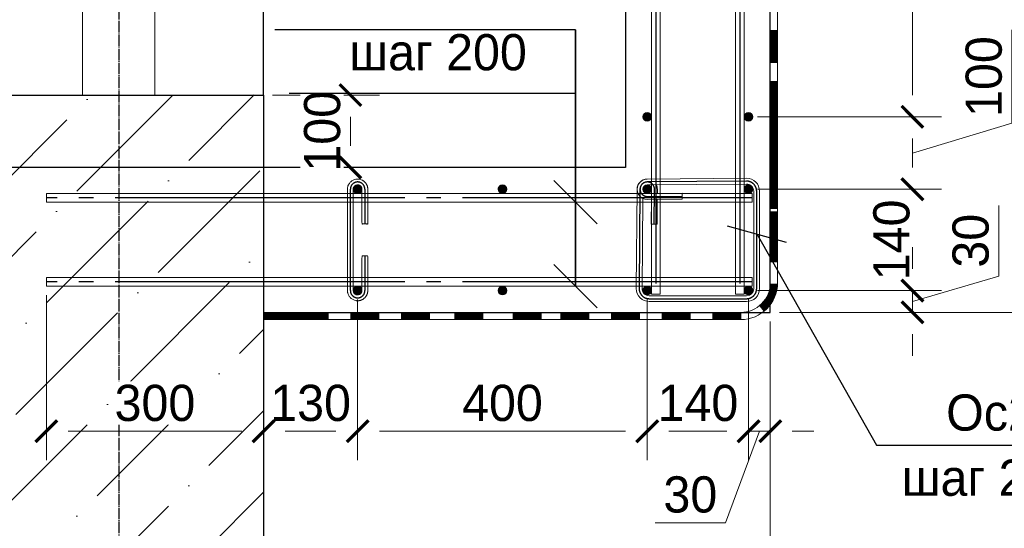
# Model space of a CAD drawing. Header units: millimetres. Extents: x -33345 to 4712671, y -3392 to 121473.
# Tile 238 of 256: x 1304737 to 1308694, y 59238 to 61281. Entities that reach past the tile are written whole.
import ezdxf
from ezdxf.enums import TextEntityAlignment as Align

# ---------------------------------------------------------------- set-up
doc = ezdxf.new("R2010")
doc.units = ezdxf.units.MM
doc.linetypes.add('ГОСТ 2.303 5', pattern=[24, 20, -1.5, 1, -1.5])
for name, color, linetype, lineweight in [('.', 7, 'Continuous', 15), ('w-line', 7, 'Continuous', 0), ('КЖ_РАЗМЕРЫ', 202, 'Continuous', 13)]:
    doc.layers.add(name, color=color, linetype=linetype, lineweight=lineweight)
doc.layers.add('КЖ_СИМВОЛЫ', color=7, linetype='Continuous')
doc.styles.add('GOST 2.304', font='isocpeui.ttf')
doc.styles.add('ISO', font='isocpeui.ttf')
doc.styles.add('X-U-RW-01$0$StyleROMANS', font='GOTHIC.TTF')
doc.dimstyles.new('SPDS$0', dxfattribs={"dimscale": 100, "dimtxt": 2.5, "dimasz": 1.5, "dimexe": 2, "dimexo": 0.625, "dimtad": 1, "dimdec": 0, "dimtxsty": 'GOST 2.304', "dimblk": '*U113', "dimcen": 0, "dimdle": 2, "dimclre": 256, "dimaunit": 1, "dimazin": 0, "dimtfac": 1, "dimtdec": 0, "dimtmove": 1, "dimatfit": 3, "dimfxl": 0.18, "dimtfill": 1, "dimtolj": 1, "dimtzin": 0, "dimlwe": -1, "dimarcsym": 0})

# ---------------------------------------------------------------- blocks, each defined once
blk = doc.blocks.new('*U113')
at = {"color": 0, "linetype": 'ByBlock', "const_width": 0.15}
blk.add_lwpolyline([(-0.5, -0.5), (0.5, 0.5)], dxfattribs=at)
blk = doc.blocks.new('*D234')
at = {"layer": 'Defpoints', "color": 0, "lineweight": 0, "transparency": 16777216}
for p in [(-43431767.4, 22625536.6), (-43432417.4, 22625386.6), (-43431767.4, 22624565.9)]:
    blk.add_point(p, dxfattribs=at)
at = {"layer": 'КЖ_РАЗМЕРЫ', "transparency": 16777216}
for p, q in [((-43431767.4, 22625474.1), (-43431767.4, 22624365.9)), ((-43432417.4, 22625324.1), (-43432417.4, 22624365.9))]:
    blk.add_line(p, q, dxfattribs=at)
at = {"layer": 'КЖ_РАЗМЕРЫ', "color": 0, "lineweight": -2, "transparency": 16777216}
blk.add_line((-43432267.4, 22624565.9), (-43431917.4, 22624565.9), dxfattribs=at)
at = {"layer": 'КЖ_РАЗМЕРЫ', "color": 0, "lineweight": 25, "transparency": 16777216, "insert": (-43432092.4, 22624759.6), "char_height": 250, "attachment_point": 5, "style": 'X-U-RW-01$0$StyleROMANS', "bg_fill": 3, "box_fill_scale": 1.1, "bg_fill_color": 256, "bg_fill_true_color": 13158600, "bg_fill_transparency": 0}
blk.add_mtext('\\A1;130', dxfattribs=at)
at = {"layer": 'КЖ_РАЗМЕРЫ', "color": 0, "lineweight": -2, "transparency": 16777216, "xscale": 150, "yscale": 150, "zscale": 150, "rotation": 180}
blk.add_blockref('*U113', (-43432417.4, 22624565.9), dxfattribs=at)
at = {"layer": 'КЖ_РАЗМЕРЫ', "color": 0, "lineweight": -2, "transparency": 16777216, "xscale": 150, "yscale": 150, "zscale": 150}
blk.add_blockref('*U113', (-43431767.4, 22624565.9), dxfattribs=at)
blk = doc.blocks.new('*D235')
at = {"layer": 'Defpoints', "color": 0, "lineweight": 0, "transparency": 16777216}
for p in [(-43431767.4, 22625536.6), (-43429767.4, 22625536.6), (-43429767.4, 22624565.9)]:
    blk.add_point(p, dxfattribs=at)
at = {"layer": 'КЖ_РАЗМЕРЫ', "transparency": 16777216}
for p, q in [((-43431767.4, 22625474.1), (-43431767.4, 22624365.9)), ((-43429767.4, 22625474.1), (-43429767.4, 22624365.9))]:
    blk.add_line(p, q, dxfattribs=at)
at = {"layer": 'КЖ_РАЗМЕРЫ', "color": 0, "lineweight": -2, "transparency": 16777216}
blk.add_line((-43431617.4, 22624565.9), (-43429917.4, 22624565.9), dxfattribs=at)
at = {"layer": 'КЖ_РАЗМЕРЫ', "color": 0, "lineweight": -2, "transparency": 16777216, "xscale": 150, "yscale": 150, "zscale": 150, "rotation": 180}
blk.add_blockref('*U113', (-43431767.4, 22624565.9), dxfattribs=at)
at = {"layer": 'КЖ_РАЗМЕРЫ', "color": 0, "lineweight": -2, "transparency": 16777216, "xscale": 150, "yscale": 150, "zscale": 150}
blk.add_blockref('*U113', (-43429767.4, 22624565.9), dxfattribs=at)
at = {"layer": 'КЖ_РАЗМЕРЫ', "color": 0, "lineweight": 25, "transparency": 16777216, "insert": (-43430767.4, 22624759.6), "char_height": 250, "attachment_point": 5, "style": 'X-U-RW-01$0$StyleROMANS', "bg_fill": 3, "box_fill_scale": 1.1, "bg_fill_color": 256, "bg_fill_true_color": 13158600, "bg_fill_transparency": 0}
blk.add_mtext('\\A1;400', dxfattribs=at)
blk = doc.blocks.new('*D236')
at = {"layer": 'Defpoints', "color": 0, "lineweight": 0, "transparency": 16777216}
for p in [(-43429767.4, 22625536.6), (-43429067.4, 22625536.6), (-43429067.4, 22624565.9)]:
    blk.add_point(p, dxfattribs=at)
at = {"layer": 'КЖ_РАЗМЕРЫ', "transparency": 16777216}
for p, q in [((-43429767.4, 22625474.1), (-43429767.4, 22624365.9)), ((-43429067.4, 22625474.1), (-43429067.4, 22624365.9))]:
    blk.add_line(p, q, dxfattribs=at)
at = {"layer": 'КЖ_РАЗМЕРЫ', "color": 0, "lineweight": -2, "transparency": 16777216}
blk.add_line((-43429617.4, 22624565.9), (-43429217.4, 22624565.9), dxfattribs=at)
at = {"layer": 'КЖ_РАЗМЕРЫ', "color": 0, "lineweight": 25, "transparency": 16777216, "insert": (-43429417.4, 22624759.6), "char_height": 250, "attachment_point": 5, "style": 'X-U-RW-01$0$StyleROMANS', "bg_fill": 3, "box_fill_scale": 1.1, "bg_fill_color": 256, "bg_fill_true_color": 13158600, "bg_fill_transparency": 0}
blk.add_mtext('\\A1;140', dxfattribs=at)
at = {"layer": 'КЖ_РАЗМЕРЫ', "color": 0, "lineweight": -2, "transparency": 16777216, "xscale": 150, "yscale": 150, "zscale": 150, "rotation": 180}
blk.add_blockref('*U113', (-43429767.4, 22624565.9), dxfattribs=at)
at = {"layer": 'КЖ_РАЗМЕРЫ', "color": 0, "lineweight": -2, "transparency": 16777216, "xscale": 150, "yscale": 150, "zscale": 150}
blk.add_blockref('*U113', (-43429067.4, 22624565.9), dxfattribs=at)
blk = doc.blocks.new('*D237')
at = {"layer": 'Defpoints', "color": 0, "lineweight": 0, "transparency": 16777216}
for p in [(-43429067.4, 22625536.6), (-43428917.4, 22625386.6), (-43428917.4, 22624565.9)]:
    blk.add_point(p, dxfattribs=at)
at = {"layer": 'КЖ_РАЗМЕРЫ', "transparency": 16777216}
for p, q in [((-43429067.4, 22625474.1), (-43429067.4, 22624365.9)), ((-43428917.4, 22625324.1), (-43428917.4, 22624365.9))]:
    blk.add_line(p, q, dxfattribs=at)
at = {"layer": 'КЖ_РАЗМЕРЫ', "color": 0, "lineweight": -2, "transparency": 16777216}
for p, q in [((-43429217.4, 22624565.9), (-43429367.4, 22624565.9)), ((-43428992.4, 22624565.9), (-43429226.2, 22623933.9)), ((-43429067.4, 22624565.9), (-43428917.4, 22624565.9)), ((-43429067.4, 22624565.9), (-43428917.4, 22624565.9)), ((-43428767.4, 22624565.9), (-43428617.4, 22624565.9)), ((-43429226.2, 22623933.9), (-43429713.5, 22623933.9))]:
    blk.add_line(p, q, dxfattribs=at)
at = {"layer": 'КЖ_РАЗМЕРЫ', "color": 0, "lineweight": -2, "transparency": 16777216, "xscale": 150, "yscale": 150, "zscale": 150}
blk.add_blockref('*U113', (-43429067.4, 22624565.9), dxfattribs=at)
at = {"layer": 'КЖ_РАЗМЕРЫ', "color": 0, "lineweight": -2, "transparency": 16777216, "xscale": 150, "yscale": 150, "zscale": 150, "rotation": 180}
blk.add_blockref('*U113', (-43428917.4, 22624565.9), dxfattribs=at)
at = {"layer": 'КЖ_РАЗМЕРЫ', "color": 0, "lineweight": 25, "transparency": 16777216, "insert": (-43429469.8, 22624127.6), "char_height": 250, "attachment_point": 5, "style": 'X-U-RW-01$0$StyleROMANS', "bg_fill": 3, "box_fill_scale": 1.1, "bg_fill_color": 256, "bg_fill_true_color": 13158600, "bg_fill_transparency": 0}
blk.add_mtext('\\A1;30', dxfattribs=at)
blk = doc.blocks.new('*D238')
at = {"layer": 'Defpoints', "color": 0, "lineweight": 0, "transparency": 16777216}
for p in [(-43433917.4, 22625566.6), (-43432417.4, 22625386.6), (-43433917.4, 22624565.9)]:
    blk.add_point(p, dxfattribs=at)
at = {"layer": 'КЖ_РАЗМЕРЫ', "transparency": 16777216}
for p, q in [((-43433917.4, 22625504.1), (-43433917.4, 22624365.9)), ((-43432417.4, 22625324.1), (-43432417.4, 22624365.9))]:
    blk.add_line(p, q, dxfattribs=at)
at = {"layer": 'КЖ_РАЗМЕРЫ', "color": 0, "lineweight": -2, "transparency": 16777216}
blk.add_line((-43432567.4, 22624565.9), (-43433767.4, 22624565.9), dxfattribs=at)
at = {"layer": 'КЖ_РАЗМЕРЫ', "color": 0, "lineweight": -2, "transparency": 16777216, "xscale": 150, "yscale": 150, "zscale": 150, "rotation": 180}
blk.add_blockref('*U113', (-43433917.4, 22624565.9), dxfattribs=at)
at = {"layer": 'КЖ_РАЗМЕРЫ', "color": 0, "lineweight": -2, "transparency": 16777216, "xscale": 150, "yscale": 150, "zscale": 150}
blk.add_blockref('*U113', (-43432417.4, 22624565.9), dxfattribs=at)
at = {"layer": 'КЖ_РАЗМЕРЫ', "color": 0, "lineweight": 25, "transparency": 16777216, "insert": (-43433167.4, 22624759.6), "char_height": 250, "attachment_point": 5, "style": 'X-U-RW-01$0$StyleROMANS', "bg_fill": 3, "box_fill_scale": 1.1, "bg_fill_color": 256, "bg_fill_true_color": 13158600, "bg_fill_transparency": 0}
blk.add_mtext('\\A1;300', dxfattribs=at)
blk = doc.blocks.new('*D240')
at = {"layer": 'Defpoints', "color": 0, "lineweight": 0, "transparency": 16777216}
for p in [(-43432417.4, 22625386.6), (-43428917.4, 22625386.6), (-43432417.4, 22623173)]:
    blk.add_point(p, dxfattribs=at)
at = {"layer": 'КЖ_РАЗМЕРЫ', "transparency": 16777216}
for p, q in [((-43432417.4, 22625324.1), (-43432417.4, 22622973)), ((-43428917.4, 22625324.1), (-43428917.4, 22622973))]:
    blk.add_line(p, q, dxfattribs=at)
at = {"layer": 'КЖ_РАЗМЕРЫ', "color": 0, "lineweight": -2, "transparency": 16777216}
blk.add_line((-43429067.4, 22623173), (-43432267.4, 22623173), dxfattribs=at)
at = {"layer": 'КЖ_РАЗМЕРЫ', "color": 0, "lineweight": -2, "transparency": 16777216, "xscale": 150, "yscale": 150, "zscale": 150, "rotation": 180}
blk.add_blockref('*U113', (-43432417.4, 22623173), dxfattribs=at)
at = {"layer": 'КЖ_РАЗМЕРЫ', "color": 0, "lineweight": -2, "transparency": 16777216, "xscale": 150, "yscale": 150, "zscale": 150}
blk.add_blockref('*U113', (-43428917.4, 22623173), dxfattribs=at)
at = {"layer": 'КЖ_РАЗМЕРЫ', "color": 0, "lineweight": 25, "transparency": 16777216, "insert": (-43430667.4, 22623366.8), "char_height": 250, "attachment_point": 5, "style": 'X-U-RW-01$0$StyleROMANS', "bg_fill": 3, "box_fill_scale": 1.1, "bg_fill_color": 256, "bg_fill_true_color": 13158600, "bg_fill_transparency": 0}
blk.add_mtext('\\A1;700', dxfattribs=at)
blk = doc.blocks.new('*D241')
at = {"layer": 'Defpoints', "color": 0, "lineweight": 0, "transparency": 16777216}
for p in [(-43429067.4, 22626236.6), (-43429067.4, 22625536.6), (-43427935.8, 22625536.6)]:
    blk.add_point(p, dxfattribs=at)
at = {"layer": 'КЖ_РАЗМЕРЫ', "transparency": 16777216}
for p, q in [((-43429004.9, 22626236.6), (-43427735.8, 22626236.6)), ((-43429004.9, 22625536.6), (-43427735.8, 22625536.6))]:
    blk.add_line(p, q, dxfattribs=at)
at = {"layer": 'КЖ_РАЗМЕРЫ', "color": 0, "lineweight": -2, "transparency": 16777216}
blk.add_line((-43427935.8, 22626086.6), (-43427935.8, 22625686.6), dxfattribs=at)
at = {"layer": 'КЖ_РАЗМЕРЫ', "color": 0, "lineweight": 25, "transparency": 16777216, "insert": (-43428079.6, 22625886.6), "char_height": 250, "attachment_point": 5, "rotation": 90, "style": 'X-U-RW-01$0$StyleROMANS', "bg_fill": 3, "box_fill_scale": 1.1, "bg_fill_color": 256, "bg_fill_true_color": 13158600, "bg_fill_transparency": 0}
blk.add_mtext('\\A1;140', dxfattribs=at)
at = {"layer": 'КЖ_РАЗМЕРЫ', "color": 0, "lineweight": -2, "transparency": 16777216, "xscale": 150, "yscale": 150, "zscale": 150}
for p, rotation in [((-43427935.8, 22626236.6), 90), ((-43427935.8, 22625536.6), 270)]:
    blk.add_blockref('*U113', p, dxfattribs=dict(at, rotation=rotation))
blk = doc.blocks.new('*D242')
at = {"layer": 'Defpoints', "color": 0, "lineweight": 0, "transparency": 16777216}
for p in [(-43429067.4, 22625536.6), (-43428917.4, 22625386.6), (-43427935.8, 22625386.6)]:
    blk.add_point(p, dxfattribs=at)
at = {"layer": 'КЖ_РАЗМЕРЫ', "color": 0, "lineweight": -2, "transparency": 16777216}
for p, q in [((-43427338.9, 22625637.2), (-43427338.9, 22626124.5)), ((-43427935.8, 22625686.6), (-43427935.8, 22625836.6)), ((-43427935.8, 22625461.6), (-43427338.9, 22625637.2)), ((-43427935.8, 22625536.6), (-43427935.8, 22625386.6)), ((-43427935.8, 22625536.6), (-43427935.8, 22625386.6)), ((-43427935.8, 22625236.6), (-43427935.8, 22625086.6))]:
    blk.add_line(p, q, dxfattribs=at)
at = {"layer": 'КЖ_РАЗМЕРЫ', "transparency": 16777216}
for p, q in [((-43429004.9, 22625536.6), (-43427735.8, 22625536.6)), ((-43428854.9, 22625386.6), (-43427735.8, 22625386.6))]:
    blk.add_line(p, q, dxfattribs=at)
at = {"layer": 'КЖ_РАЗМЕРЫ', "color": 0, "lineweight": -2, "transparency": 16777216, "xscale": 150, "yscale": 150, "zscale": 150}
for p, rotation in [((-43427935.8, 22625536.6), 270), ((-43427935.8, 22625386.6), 90)]:
    blk.add_blockref('*U113', p, dxfattribs=dict(at, rotation=rotation))
at = {"layer": 'КЖ_РАЗМЕРЫ', "color": 0, "lineweight": 25, "transparency": 16777216, "insert": (-43427532.7, 22625880.9), "char_height": 250, "attachment_point": 5, "rotation": 90, "style": 'X-U-RW-01$0$StyleROMANS', "bg_fill": 3, "box_fill_scale": 1.1, "bg_fill_color": 256, "bg_fill_true_color": 13158600, "bg_fill_transparency": 0}
blk.add_mtext('\\A1;30', dxfattribs=at)
blk = doc.blocks.new('*D232')
at = {"layer": 'Defpoints', "color": 0, "lineweight": 0, "transparency": 16777216}
for p in [(-43432417.4, 22626886.6), (-43431817.5, 22626886.6), (-43432417.4, 22626386.6)]:
    blk.add_point(p, dxfattribs=at)
at = {"layer": 'КЖ_РАЗМЕРЫ', "transparency": 16777216}
for p, q in [((-43432354.9, 22626886.6), (-43431617.5, 22626886.6)), ((-43432354.9, 22626386.6), (-43431617.5, 22626386.6))]:
    blk.add_line(p, q, dxfattribs=at)
at = {"layer": 'КЖ_РАЗМЕРЫ', "color": 0, "lineweight": -2, "transparency": 16777216}
blk.add_line((-43431817.5, 22626536.6), (-43431817.5, 22626736.6), dxfattribs=at)
at = {"layer": 'КЖ_РАЗМЕРЫ', "color": 0, "lineweight": 25, "transparency": 16777216, "insert": (-43432011.3, 22626636.6), "char_height": 250, "attachment_point": 5, "rotation": 90, "style": 'X-U-RW-01$0$StyleROMANS', "bg_fill": 3, "box_fill_scale": 1.1, "bg_fill_color": 256, "bg_fill_true_color": 13158600, "bg_fill_transparency": 0}
blk.add_mtext('\\A1;100', dxfattribs=at)
at = {"layer": 'КЖ_РАЗМЕРЫ', "color": 0, "lineweight": -2, "transparency": 16777216, "xscale": 150, "yscale": 150, "zscale": 150}
for p, rotation in [((-43431817.5, 22626886.6), 90), ((-43431817.5, 22626386.6), 270)]:
    blk.add_blockref('*U113', p, dxfattribs=dict(at, rotation=rotation))
blk = doc.blocks.new('*D253')
at = {"layer": 'Defpoints', "color": 0, "lineweight": 0, "transparency": 16777216}
for p in [(-43427420.6, 22629386.6), (-43428917.4, 22625386.6), (-43426595.3, 22625386.6)]:
    blk.add_point(p, dxfattribs=at)
at = {"layer": 'КЖ_РАЗМЕРЫ', "transparency": 16777216}
for p, q in [((-43427358.1, 22629386.6), (-43426395.3, 22629386.6)), ((-43428854.9, 22625386.6), (-43426395.3, 22625386.6))]:
    blk.add_line(p, q, dxfattribs=at)
at = {"layer": 'КЖ_РАЗМЕРЫ', "color": 0, "lineweight": -2, "transparency": 16777216}
blk.add_line((-43426595.3, 22629236.6), (-43426595.3, 22625536.6), dxfattribs=at)
at = {"layer": 'КЖ_РАЗМЕРЫ', "color": 0, "lineweight": -2, "transparency": 16777216, "xscale": 150, "yscale": 150, "zscale": 150}
for p, rotation in [((-43426595.3, 22629386.6), 90), ((-43426595.3, 22625386.6), 270)]:
    blk.add_blockref('*U113', p, dxfattribs=dict(at, rotation=rotation))
at = {"layer": 'КЖ_РАЗМЕРЫ', "color": 0, "lineweight": 25, "transparency": 16777216, "insert": (-43426789.1, 22627386.6), "char_height": 250, "attachment_point": 5, "rotation": 90, "style": 'X-U-RW-01$0$StyleROMANS', "bg_fill": 3, "box_fill_scale": 1.1, "bg_fill_color": 256, "bg_fill_true_color": 13158600, "bg_fill_transparency": 0}
blk.add_mtext('\\A1;800', dxfattribs=at)
blk = doc.blocks.new('*D254')
at = {"layer": 'Defpoints', "color": 0, "lineweight": 0, "transparency": 16777216}
for p in [(-43429117.4, 22629736.6), (-43429067.4, 22626736.6), (-43427935.8, 22626736.6)]:
    blk.add_point(p, dxfattribs=at)
at = {"layer": 'КЖ_РАЗМЕРЫ', "transparency": 16777216}
for p, q in [((-43429054.9, 22629736.6), (-43427735.8, 22629736.6)), ((-43429004.9, 22626736.6), (-43427735.8, 22626736.6))]:
    blk.add_line(p, q, dxfattribs=at)
at = {"layer": 'КЖ_РАЗМЕРЫ', "color": 0, "lineweight": -2, "transparency": 16777216}
blk.add_line((-43427935.8, 22629586.6), (-43427935.8, 22626886.6), dxfattribs=at)
at = {"layer": 'КЖ_РАЗМЕРЫ', "color": 0, "lineweight": -2, "transparency": 16777216, "xscale": 150, "yscale": 150, "zscale": 150}
for p, rotation in [((-43427935.8, 22629736.6), 90), ((-43427935.8, 22626736.6), 270)]:
    blk.add_blockref('*U113', p, dxfattribs=dict(at, rotation=rotation))
at = {"layer": 'КЖ_РАЗМЕРЫ', "color": 0, "lineweight": 25, "transparency": 16777216, "insert": (-43428129.6, 22628236.6), "char_height": 250, "attachment_point": 5, "rotation": 90, "style": 'X-U-RW-01$0$StyleROMANS', "bg_fill": 3, "box_fill_scale": 1.1, "bg_fill_color": 256, "bg_fill_true_color": 13158600, "bg_fill_transparency": 0}
blk.add_mtext('\\A1;600', dxfattribs=at)
blk = doc.blocks.new('*D233')
at = {"layer": 'Defpoints', "color": 0, "lineweight": 0, "transparency": 16777216}
for p in [(-43429067.4, 22626736.6), (-43429067.4, 22626236.6), (-43427935.8, 22626236.6)]:
    blk.add_point(p, dxfattribs=at)
at = {"layer": 'КЖ_РАЗМЕРЫ', "color": 0, "lineweight": -2, "transparency": 16777216}
for p, q in [((-43427248.2, 22626692.9), (-43427248.2, 22627335.9)), ((-43427935.8, 22626486.6), (-43427248.2, 22626692.9)), ((-43427935.8, 22626586.6), (-43427935.8, 22626386.6))]:
    blk.add_line(p, q, dxfattribs=at)
at = {"layer": 'КЖ_РАЗМЕРЫ', "transparency": 16777216}
for p, q in [((-43429004.9, 22626736.6), (-43427735.8, 22626736.6)), ((-43429004.9, 22626236.6), (-43427735.8, 22626236.6))]:
    blk.add_line(p, q, dxfattribs=at)
at = {"layer": 'КЖ_РАЗМЕРЫ', "color": 0, "lineweight": -2, "transparency": 16777216, "xscale": 150, "yscale": 150, "zscale": 150}
for p, rotation in [((-43427935.8, 22626736.6), 90), ((-43427935.8, 22626236.6), 270)]:
    blk.add_blockref('*U113', p, dxfattribs=dict(at, rotation=rotation))
at = {"layer": 'КЖ_РАЗМЕРЫ', "color": 0, "lineweight": 25, "transparency": 16777216, "insert": (-43427442, 22627014.4), "char_height": 250, "attachment_point": 5, "rotation": 90, "style": 'X-U-RW-01$0$StyleROMANS', "bg_fill": 3, "box_fill_scale": 1.1, "bg_fill_color": 256, "bg_fill_true_color": 13158600, "bg_fill_transparency": 0}
blk.add_mtext('\\A1;100', dxfattribs=at)
blk = doc.blocks.new('reuk6kje')
at = {"ltscale": 4}
h = blk.add_hatch(dxfattribs=at)
h.set_pattern_fill('ANSI36', color=256, scale=125)
h.set_pattern_definition([(45, (509060283.86, -101396333.9), (210.47475284, 771.7407604), [992.1875, -198.4375, 0, -198.4375])])
h.paths.add_polyline_path([(-43436934.1, 22610036.6), (-43436934.1, 22608804.2), (-43436434.1, 22608679.2), (-43437434.1, 22608429.2), (-43436934.1, 22608304.2), (-43436934.1, 22607036.6), (-43430417.4, 22607036.6), (-43430417.4, 22610036.6), (-43432417.4, 22610036.6), (-43432417.4, 22626886.6), (-43434417.4, 22626886.6), (-43434417.4, 22610036.6)])
at = {"ltscale": 100}
for points in [[(-43429737.4, 22626736.6, 1), (-43429797.4, 22626736.6, 1)], [(-43429737.4, 22626736.6, 1), (-43429797.4, 22626736.6, 1)], [(-43429037.4, 22626736.6, 1), (-43429097.4, 22626736.6, 1)], [(-43429037.4, 22626736.6, 1), (-43429097.4, 22626736.6, 1)], [(-43431737.4, 22626236.6, 1), (-43431797.4, 22626236.6, 1)], [(-43430737.4, 22626236.6, 1), (-43430797.4, 22626236.6, 1)], [(-43429737.4, 22626236.6, 1), (-43429797.4, 22626236.6, 1)], [(-43429037.4, 22626236.6, 1), (-43429097.4, 22626236.6, 1)], [(-43431737.4, 22625536.6, 1), (-43431797.4, 22625536.6, 1)], [(-43429737.4, 22625536.6, 1), (-43429797.4, 22625536.6, 1)], [(-43429037.4, 22625536.6, 1), (-43429097.4, 22625536.6, 1)]]:
    blk.add_hatch(color=256, dxfattribs=at).paths.add_polyline_path(points, flags=0)
at = {"linetype": 'Continuous', "lineweight": 25, "ltscale": 100}
blk.add_line((-43431550.5, 22626386.6), (-43435597.2, 22626386.6), dxfattribs=at)
at = {"ltscale": 100}
for p, q in [((-43429082.3, 22626312.5), (-43429768, 22626306.6)), ((-43429837.4, 22626237.2), (-43429843.2, 22625551.5)), ((-43429081.9, 22626272.5), (-43429767.6, 22626266.6)), ((-43429737.6, 22626206.9), (-43429737.4, 22626236.4)), ((-43429697.6, 22626207.2), (-43429697.4, 22626236)), ((-43429797.9, 22626173.6), (-43429803.2, 22625551.2)), ((-43429767.1, 22626206.6), (-43429527.1, 22626208.7)), ((-43429031.5, 22625550.8), (-43429031.5, 22626222.5)), ((-43428991.5, 22625550.8), (-43428991.5, 22626222.5)), ((-43429753.2, 22625500.8), (-43429081.5, 22625500.8)), ((-43429753.2, 22625460.8), (-43429081.5, 22625460.8))]:
    blk.add_line(p, q, dxfattribs=at)
at = {"linetype": 'ГОСТ 2.303 5', "lineweight": 25, "ltscale": 4}
blk.add_lwpolyline([(-43433417.4, 22634598), (-43433417.4, 22605631), (-43433417.4, 22605131)], dxfattribs=at)
at = {"color": 5, "ltscale": 100}
for points in [[(-43433667.4, 22626886.6), (-43433667.4, 22631886.6)], [(-43433167.4, 22626886.6), (-43433167.4, 22631886.6)]]:
    blk.add_lwpolyline(points, dxfattribs=at)
at = {"linetype": 'Continuous', "const_width": 50}
for points in [[(-43428892.4, 22627334.9), (-43428892.4, 22627152.4)], [(-43428892.4, 22627134.9), (-43428892.4, 22627334.9)], [(-43428892.4, 22627108), (-43428892.4, 22627284.9)], [(-43428892.4, 22626784.9), (-43428892.4, 22626984.9)], [(-43428892.4, 22626764.9), (-43428892.4, 22626941.8)], [(-43428892.4, 22626584.9), (-43428892.4, 22626784.9)], [(-43428892.4, 22626434.9), (-43428892.4, 22626634.9)], [(-43428892.4, 22626431.6), (-43428892.4, 22626608.5)]]:
    blk.add_lwpolyline(points, dxfattribs=at)
at = {"color": 0, "lineweight": 30, "ltscale": 100}
blk.add_lwpolyline([(-43432417.4, 22626886.6), (-43432417.4, 22610036.6), (-43430417.4, 22610036.6), (-43430417.4, 22607036.6)], dxfattribs=at)
at = {"ltscale": 100}
for points in [[(-43429737.4, 22626736.6, 1), (-43429797.4, 22626736.6, 1)], [(-43429737.4, 22626736.6, 1), (-43429797.4, 22626736.6, 1)], [(-43429037.4, 22626736.6, 1), (-43429097.4, 22626736.6, 1)], [(-43429037.4, 22626736.6, 1), (-43429097.4, 22626736.6, 1)], [(-43431737.4, 22626236.6, 1), (-43431797.4, 22626236.6, 1)], [(-43430737.4, 22626236.6, 1), (-43430797.4, 22626236.6, 1)], [(-43429737.4, 22626236.6, 1), (-43429797.4, 22626236.6, 1)], [(-43429037.4, 22626236.6, 1), (-43429097.4, 22626236.6, 1)], [(-43431737.4, 22625536.6, 1), (-43431797.4, 22625536.6, 1)], [(-43429737.4, 22625536.6, 1), (-43429797.4, 22625536.6, 1)], [(-43429037.4, 22625536.6, 1), (-43429097.4, 22625536.6, 1)]]:
    blk.add_lwpolyline(points, format="xyb", close=True, dxfattribs=at)
at = {"color": 1, "linetype": 'ГОСТ 2.303 5', "lineweight": 25, "ltscale": 100}
for points in [[(-43431717.4, 22625776.6), (-43431717.4, 22625536.6, -1), (-43431817.4, 22625536.6), (-43431817.4, 22626236.6, -1), (-43431717.4, 22626236.6), (-43431717.4, 22625996.6)], [(-43429719.4, 22625996.2), (-43429717.4, 22626236.2, 1), (-43429817.4, 22626237), (-43429823.2, 22625551.4, 0.416718), (-43429753.2, 22625480.8), (-43429081.5, 22625480.8, 0.414214), (-43429011.5, 22625550.8), (-43429011.5, 22626222.5, 0.416718), (-43429082.1, 22626292.5), (-43429767.8, 22626286.6, 1), (-43429767, 22626186.6), (-43429527, 22626188.7)]]:
    blk.add_lwpolyline(points, format="xyb", dxfattribs=at)
at = {"ltscale": 100}
blk.add_lwpolyline([(-43429042.4, 22626146.6), (-43433917.4, 22626146.6), (-43433917.4, 22626206.6), (-43429042.4, 22626206.6)], close=True, dxfattribs=at)
at = {"color": 1, "linetype": 'ГОСТ 2.303 5', "lineweight": 25, "ltscale": 100}
for points in [[(-43429042.4, 22626176.6), (-43433917.4, 22626176.6)], [(-43429042.4, 22625596.6), (-43433917.4, 22625596.6)]]:
    blk.add_lwpolyline(points, dxfattribs=at)
at = {"ltscale": 100}
for points in [[(-43429527.1, 22626208.7), (-43429526.8, 22626168.7), (-43429766.8, 22626166.6)], [(-43429738, 22626166.9), (-43429739.4, 22625996.4), (-43429699.4, 22625996), (-43429698, 22626167.2)]]:
    blk.add_lwpolyline(points, dxfattribs=at)
for centre, radius, start, end in [((-43429767.4, 22626236.6), 70, 90.48941, 179.51059), ((-43429767.4, 22626236.6), 70, 90.48941, 270.48941), ((-43429081.5, 22626222.5), 90, 0, 90.48941), ((-43430767.4, 22626236.6), 30, 359.51059, 179.51059), ((-43429767.4, 22626236.6), 30, 359.51059, 179.51059), ((-43429767.4, 22626236.6), 30, 90.48941, 270.48941), ((-43429767.4, 22626236.6), 70, 359.51059, 25.86634), ((-43429081.5, 22626222.5), 50, 0, 90.48941), ((-43429753.2, 22625550.8), 90, 179.51059, 270), ((-43429753.2, 22625550.8), 50, 179.51059, 270), ((-43429081.5, 22625550.8), 90, 270, 0), ((-43429081.5, 22625550.8), 50, 270, 0)]:
    blk.add_arc(centre, radius, start, end, dxfattribs=at)
at = {"layer": 'w-line', "color": 0, "lineweight": 30, "ltscale": 100}
for points in [[(-43432417.4, 22631886.6), (-43434417.4, 22631886.6), (-43434417.4, 22626886.6), (-43432417.4, 22626886.6)], [(-43428917.4, 22630136.6), (-43429917.4, 22630136.6), (-43429917.4, 22626386.6), (-43432417.4, 22626386.6), (-43432417.4, 22625386.6), (-43428917.4, 22625386.6)]]:
    blk.add_lwpolyline(points, close=True, dxfattribs=at)
at = {"layer": 'КЖ_СИМВОЛЫ', "lineweight": 25, "ltscale": 4}
for p, q in [((-43430263.5, 22627336.5), (-43432338.5, 22627336.5)), ((-43430263.4, 22626146.6), (-43430263.5, 22627336.5)), ((-43429011.5, 22625927.6), (-43428183.9, 22624469.8)), ((-43428183.9, 22624469.8), (-43426608.9, 22624469.8))]:
    blk.add_line(p, q, dxfattribs=at)
for points in [[(-43430113.4, 22625996.6), (-43430413.4, 22626296.6)], [(-43429216, 22625983.9), (-43428807, 22625871.2)]]:
    blk.add_lwpolyline(points, dxfattribs=at)
at = {"layer": 'КЖ_СИМВОЛЫ', "lineweight": 25, "ltscale": 4, "style": 'X-U-RW-01$0$StyleROMANS'}
for p in [(-43431212.2, 22627307.6), (-43427396.4, 22624369.8)]:
    blk.add_text('шаг 200', height=250, dxfattribs=at).set_placement(p, align=Align.TOP_CENTER)
blk.add_text('Ос2', height=250, dxfattribs=at).set_placement((-43427396.4, 22624569.8), align=Align.CENTER)
at = {"layer": 'КЖ_РАЗМЕРЫ', "color": 0, "lineweight": 25}
dim = blk.add_linear_dim(base=(-43431767.4, 22624565.9), p1=(-43432417.4, 22625386.6), p2=(-43431767.4, 22625536.6), dimstyle='SPDS$0', override={"dimlfac": 0.2, "dimtxsty": 'X-U-RW-01$0$StyleROMANS'}, dxfattribs=at)
dim.commit()
dim.dimension.update_dxf_attribs({"geometry": '*D234', "text_midpoint": (-43432092.4, 22624565.9), "dimtype": 128})
for base, p1, p2, picture, middle in [((-43433917.4, 22624565.9), (-43432417.4, 22625386.6), (-43433917.4, 22625566.6), '*D238', (-43433167.4, 22624759.6)), ((-43429767.4, 22624565.9), (-43431767.4, 22625536.6), (-43429767.4, 22625536.6), '*D235', (-43430767.4, 22624759.6))]:
    dim = blk.add_linear_dim(base=base, p1=p1, p2=p2, dimstyle='SPDS$0', override={"dimlfac": 0.2, "dimtxsty": 'X-U-RW-01$0$StyleROMANS'}, dxfattribs=at)
    dim.commit()
    dim.dimension.update_dxf_attribs({"geometry": picture, "text_midpoint": middle})
at = {"ltscale": 100}
blk.add_hatch(color=256, dxfattribs=at).paths.add_polyline_path([(-43430737.4, 22625536.6, 1), (-43430797.4, 22625536.6, 1)], flags=0)
blk.add_lwpolyline([(-43430737.4, 22625536.6, 1), (-43430797.4, 22625536.6, 1)], format="xyb", close=True, dxfattribs=at)
blk.add_rational_spline([(-43431697.4, 22625536.6), (-43431697.4, 22625466.6), (-43431767.4, 22625466.6), (-43431837.4, 22625466.6), (-43431837.4, 22625536.6), (-43431837.4, 22625886.6), (-43431837.4, 22626236.6), (-43431837.4, 22626306.6), (-43431767.4, 22626306.6), (-43431697.4, 22626306.6), (-43431697.4, 22626236.6), (-43431697.4, 22626116.6), (-43431697.4, 22625996.6), (-43431717.4, 22625996.6), (-43431737.4, 22625996.6), (-43431737.4, 22626116.6), (-43431737.4, 22626236.6), (-43431737.4, 22626266.6), (-43431767.4, 22626266.6), (-43431797.4, 22626266.6), (-43431797.4, 22626236.6), (-43431797.4, 22625886.6), (-43431797.4, 22625536.6), (-43431797.4, 22625506.6), (-43431767.4, 22625506.6), (-43431737.4, 22625506.6), (-43431737.4, 22625536.6), (-43431737.4, 22625656.6), (-43431737.4, 22625776.6), (-43431717.4, 22625776.6), (-43431697.4, 22625776.6), (-43431697.4, 22625656.6), (-43431697.4, 22625536.6)], [1, 0.707106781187, 1, 0.707106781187, 1, 1, 1, 0.707106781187, 1, 0.707106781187, 1, 1, 1, 1, 1, 1, 1, 0.707106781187, 1, 0.707106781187, 1, 1, 1, 0.707106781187, 1, 0.707106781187, 1, 1, 1, 1, 1, 1, 1], degree=2, knots=[0, 0, 0, 1.570796, 1.570796, 3.141593, 3.141593, 4.141593, 4.141593, 5.712389, 5.712389, 7.283185, 7.283185, 8.283185, 8.283185, 9.283185, 9.283185, 10.283185, 10.283185, 11.853982, 11.853982, 13.424778, 13.424778, 14.424778, 14.424778, 15.995574, 15.995574, 17.566371, 17.566371, 18.566371, 18.566371, 19.566371, 19.566371, 20.566371, 20.566371, 20.566371], dxfattribs=at)
at = {"layer": 'КЖ_СИМВОЛЫ', "lineweight": 25, "ltscale": 4}
for p, q in [((-43430263.3, 22625566.6), (-43430263.5, 22627336.5)), ((-43430263.5, 22627336.5), (-43430263.3, 22625566.6))]:
    blk.add_line(p, q, dxfattribs=at)
at = {"layer": 'КЖ_РАЗМЕРЫ', "color": 0, "lineweight": 25}
dim = blk.add_linear_dim(base=(-43429067.4, 22624565.9), p1=(-43429767.4, 22625536.6), p2=(-43429067.4, 22625536.6), dimstyle='SPDS$0', override={"dimlfac": 0.2, "dimtxsty": 'X-U-RW-01$0$StyleROMANS'}, dxfattribs=at)
dim.commit()
dim.dimension.update_dxf_attribs({"geometry": '*D236', "text_midpoint": (-43429417.4, 22624565.9), "dimtype": 128})
dim = blk.add_linear_dim(base=(-43428917.4, 22624565.9), p1=(-43429067.4, 22625536.6), p2=(-43428917.4, 22625386.6), dimstyle='SPDS$0', override={"dimlfac": 0.2, "dimtxsty": 'X-U-RW-01$0$StyleROMANS'}, dxfattribs=at)
dim.commit()
dim.dimension.update_dxf_attribs({"geometry": '*D237', "text_midpoint": (-43429288.7, 22623933.9), "dimtype": 128})
at = {"ltscale": 100}
for points in [[(-43429737.4, 22629986.6), (-43429677.4, 22629986.6), (-43429677.4, 22625511.6), (-43429737.4, 22625511.6)], [(-43429157.4, 22629986.6), (-43429157.4, 22625511.6), (-43429097.4, 22625511.6), (-43429097.4, 22629986.6)], [(-43429042.4, 22625626.6), (-43429042.4, 22625566.6), (-43433917.4, 22625566.6), (-43433917.4, 22625626.6)]]:
    blk.add_lwpolyline(points, close=True, dxfattribs=at)
at = {"color": 1, "linetype": 'ГОСТ 2.303 5', "lineweight": 25, "ltscale": 100}
for points in [[(-43429707.4, 22629986.6), (-43429707.4, 22625511.6)], [(-43429127.4, 22629986.6), (-43429127.4, 22625511.6)]]:
    blk.add_lwpolyline(points, dxfattribs=at)
at = {"layer": 'КЖ_РАЗМЕРЫ', "color": 0, "lineweight": 25}
dim = blk.add_aligned_dim(p1=(-43428917.4, 22625386.6), p2=(-43432417.4, 22625386.6), distance=2213.6, dimstyle='SPDS$0', override={"dimlfac": 0.2, "dimtxsty": 'X-U-RW-01$0$StyleROMANS'}, dxfattribs=at)
dim.commit()
dim.dimension.update_dxf_attribs({"geometry": '*D240', "text_midpoint": (-43430667.4, 22623366.8)})
at = {"linetype": 'Continuous'}
blk.add_hatch(color=256, dxfattribs=at).paths.add_polyline_path([(-43429121.4, 22625386.6), (-43429121.4, 22625336.6), (-43429121.4, 22625336.6)], flags=0)
blk.add_line((-43432417.4, 22625336.6), (-43429121.4, 22625336.6), dxfattribs=at)
at = {"linetype": 'Continuous', "const_width": 50}
for points in [[(-43432417.4, 22625361.6), (-43431967.4, 22625361.6)], [(-43431817.4, 22625361.6), (-43431617.4, 22625361.6)], [(-43431467.4, 22625361.6), (-43431267.4, 22625361.6)], [(-43431099.4, 22625361.6), (-43430899.4, 22625361.6)], [(-43430696.5, 22625361.6), (-43430496.5, 22625361.6)], [(-43430367.4, 22625361.6), (-43430167.4, 22625361.6)], [(-43430017.4, 22625361.6), (-43429817.4, 22625361.6)], [(-43429667.4, 22625361.6), (-43429467.4, 22625361.6)]]:
    blk.add_lwpolyline(points, dxfattribs=at)
at = {"layer": 'КЖ_СИМВОЛЫ', "lineweight": 25, "ltscale": 4}
blk.add_lwpolyline([(-43430113.3, 22625416.6), (-43430413.4, 22625716.6)], dxfattribs=at)
at = {"layer": 'КЖ_РАЗМЕРЫ', "color": 0, "lineweight": 25}
dim = blk.add_linear_dim(base=(-43427935.8, 22625536.6), p1=(-43429067.4, 22626236.6), p2=(-43429067.4, 22625536.6), angle=90, dimstyle='SPDS$0', override={"dimlfac": 0.2, "dimtxsty": 'X-U-RW-01$0$StyleROMANS'}, dxfattribs=at)
dim.commit()
dim.dimension.update_dxf_attribs({"geometry": '*D241', "text_midpoint": (-43427885.8, 22625886.6), "dimtype": 128})
at = {"linetype": 'Continuous', "const_width": 50}
blk.add_lwpolyline([(-43428892.4, 22626234.9), (-43428892.4, 22626434.9)], dxfattribs=at)
at = {"layer": 'КЖ_РАЗМЕРЫ', "color": 0, "lineweight": 25}
dim = blk.add_linear_dim(base=(-43427935.8, 22625386.6), p1=(-43429067.4, 22625536.6), p2=(-43428917.4, 22625386.6), angle=90, dimstyle='SPDS$0', override={"dimlfac": 0.2, "dimtxsty": 'X-U-RW-01$0$StyleROMANS'}, dxfattribs=at)
dim.commit()
dim.dimension.update_dxf_attribs({"geometry": '*D242', "text_midpoint": (-43427338.9, 22625699.7), "dimtype": 128})
at = {"linetype": 'Continuous'}
blk.add_line((-43428867.4, 22625590.6), (-43428867.4, 22630136.6), dxfattribs=at)
blk.add_lwpolyline([(-43432417.4, 22625386.6), (-43429121.4, 22625386.6, 0.414214), (-43428917.4, 22625590.6), (-43428917.4, 22630136.6)], format="xyb", dxfattribs=at)
at = {"linetype": 'Continuous', "const_width": 50}
for points in [[(-43428892.4, 22626099.2), (-43428892.4, 22626276.1)], [(-43428892.4, 22625884.9), (-43428892.4, 22626084.9)], [(-43428892.4, 22625731.3), (-43428892.4, 22625908.2)], [(-43429317.4, 22625361.6), (-43429121.4, 22625361.6)]]:
    blk.add_lwpolyline(points, dxfattribs=at)
for points in [[(-43428978.7, 22625411.5, 0.221878), (-43428892.4, 22625584.9)], [(-43429121.4, 22625361.6, 0.004367), (-43429117.4, 22625361.6)]]:
    blk.add_lwpolyline(points, format="xyb", dxfattribs=at)
at = {"linetype": 'Continuous'}
blk.add_arc((-43429121.4, 22625590.6), 254, 270, 0, dxfattribs=at)
at = {"layer": 'КЖ_РАЗМЕРЫ', "color": 0, "lineweight": 25}
dim = blk.add_linear_dim(base=(-43426595.3, 22625386.6), p1=(-43427420.6, 22629386.6), p2=(-43428917.4, 22625386.6), angle=90, dimstyle='SPDS$0', override={"dimlfac": 0.2, "dimtxsty": 'X-U-RW-01$0$StyleROMANS'}, dxfattribs=at)
dim.commit()
dim.dimension.update_dxf_attribs({"geometry": '*D253', "text_midpoint": (-43426789.1, 22627386.6)})
dim = blk.add_linear_dim(base=(-43431817.5, 22626886.6), p1=(-43432417.4, 22626386.6), p2=(-43432417.4, 22626886.6), angle=90, dimstyle='SPDS$0', override={"dimlfac": 0.2, "dimtxsty": 'X-U-RW-01$0$StyleROMANS'}, dxfattribs=at)
dim.commit()
dim.dimension.update_dxf_attribs({"geometry": '*D232', "text_midpoint": (-43431817.5, 22626636.6), "dimtype": 128})
at = {"layer": 'КЖ_СИМВОЛЫ', "lineweight": 25, "ltscale": 4}
blk.add_line((-43430268.2, 22626898.2), (-43432240.2, 22626898.2), dxfattribs=at)
at = {"layer": 'КЖ_РАЗМЕРЫ', "color": 0, "lineweight": 25}
dim = blk.add_linear_dim(base=(-43427935.8, 22626736.6), p1=(-43429117.4, 22629736.6), p2=(-43429067.4, 22626736.6), angle=90, dimstyle='SPDS$0', override={"dimlfac": 0.2, "dimtxsty": 'X-U-RW-01$0$StyleROMANS'}, dxfattribs=at)
dim.commit()
dim.dimension.update_dxf_attribs({"geometry": '*D254', "text_midpoint": (-43428129.6, 22628236.6)})
dim = blk.add_linear_dim(base=(-43427935.8, 22626236.6), p1=(-43429067.4, 22626736.6), p2=(-43429067.4, 22626236.6), angle=90, dimstyle='SPDS$0', override={"dimlfac": 0.2, "dimtxsty": 'X-U-RW-01$0$StyleROMANS'}, dxfattribs=at)
dim.commit()
dim.dimension.update_dxf_attribs({"geometry": '*D233', "text_midpoint": (-43427442, 22626755.4)})

msp = doc.modelspace()

# ---------------------------------------------------------------- block references
at = {"layer": '.', "xscale": 0.5818754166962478, "yscale": 0.5818754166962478, "zscale": 0.5818754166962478}
msp.add_blockref('reuk6kje', (26577973.322, -13105050.513), dxfattribs=at)

# ---------------------------------------------------------------- next in the draw order: texts
at = {"insert": (351439.431, 62275.551), "char_height": 500, "width": 9875.6458, "attachment_point": 1, "style": 'ISO'}
msp.add_mtext('\\pi4343.31532;{\\LА-А\\P\\pi0;Армирование приямка. M 1:20}', dxfattribs=at)

doc.saveas('drawing.dxf')
